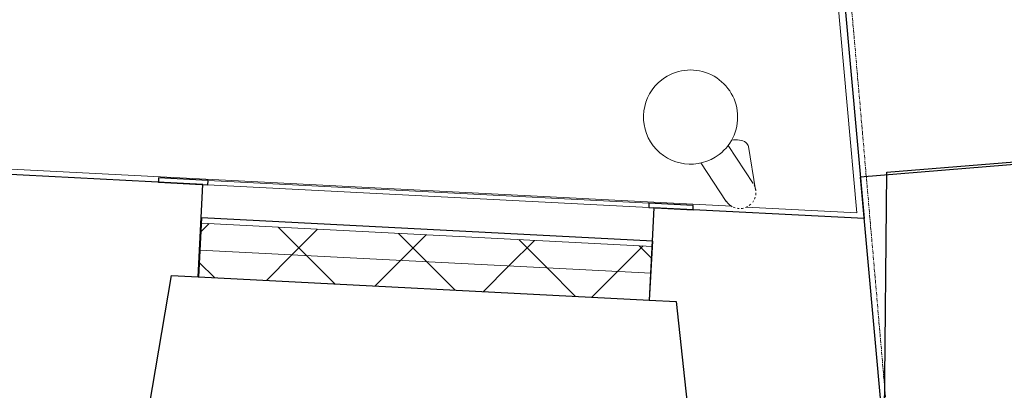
# Model space of a CAD drawing. Header units: millimetres. Extents: x 853417 to 929373, y -433185 to -369260.
# Tile 187 of 228: x 902748 to 906410, y -376846 to -375469. Entities that reach past the tile are written whole.
import ezdxf

# ---------------------------------------------------------------- set-up
doc = ezdxf.new("R2010")
doc.units = ezdxf.units.MM
doc.linetypes.add('Grid Line', pattern=[22.225, 12.7, -3.175, 3.175, -3.175])
for name, color, linetype, lineweight in [('KOKO-GRID', 7, 'Continuous', 9), ('KOKO-WALL', 7, 'Continuous', 9), ('KOKO-WALL-PATT', 7, 'Continuous', 25), ('KOKO_WALL', 7, 'Continuous', 9), ('P-SANR-FIXT', 7, 'Continuous', 9)]:
    doc.layers.add(name, color=color, linetype=linetype, lineweight=lineweight)
pattern_1 = [(45, (463824.66, -1284242.16), (-212.13203, 212.13203), []), (135, (463824.66, -1284242.16), (-212.13203, -212.13203), [])]

# ---------------------------------------------------------------- blocks, each defined once
blk = doc.blocks.new('Ol_olev välissein 21 - fassaadi ehiselemendid-2096201-1 korrus_SA_kunstihanke plaan')
at = {"layer": 'KOKO_WALL'}
for p, q in [((403314.3, 893405.7), (404702.9, 893486.4)), ((403314.3, 893405.7), (404702.9, 893486.4)), ((404702.9, 893486.4), (404668.7, 893076.2)), ((404702.9, 893486.4), (404668.7, 893076.2)), ((404664.2, 893021.8), (404003.7, 885095.6)), ((404664.2, 893021.8), (404003.7, 885095.6))]:
    blk.add_line(p, q, dxfattribs=at)
blk = doc.blocks.new('Ol_olev välissein 5 - VS-02-2537239-1 korrus_SA_kunstihanke plaan')
at = {"layer": 'KOKO-WALL', "lineweight": 25}
for p, q in [((404555.5, 893602.6), (404468.6, 895351.1)), ((405571.5, 893560.8), (404555.5, 893602.6)), ((403332.8, 893431.3), (404725.1, 893512.1)), ((404725.1, 893512.1), (404660.1, 892732.2)), ((405011.3, 892804.6), (405510.7, 892841.3)), ((405002.9, 892703.7), (405011.3, 892804.6)), ((404660.1, 892732.2), (405002.9, 892703.7)), ((404520.6, 891058), (404448.5, 890192.5)), ((404863.4, 891029.5), (404520.6, 891058)), ((404855.1, 890930.5), (404863.4, 891029.5)), ((405340.9, 890832.8), (404855.1, 890930.5))]:
    blk.add_line(p, q, dxfattribs=at)
at = {"layer": 'KOKO_WALL'}
blk.add_line((404522.2, 891077), (404658.5, 892713.2), dxfattribs=at)
blk = doc.blocks.new('vihmaveetoru5 - vihmaveetoru-2624138-1 korrus_SA_kunstihanke plaan')
at = {"layer": 'P-SANR-FIXT'}
for p, q in [((404605.4, 893112.7), (404443.8, 893091)), ((404581.8, 893104.3), (404438.1, 893015.3)), ((404498.6, 892911.6), (404645, 893002.2))]:
    blk.add_line(p, q, dxfattribs=at)
for centre, radius, start, end in [((404613.4, 893053.3), 60, 108.6846, 116.2154), ((404613.4, 893053.3), 60, 93.6846, 101.2154), ((404613.4, 893053.3), 60, 78.6846, 86.2154), ((404613.4, 893053.3), 60, 63.6846, 71.2154), ((404613.4, 893053.3), 60, 51.6422, 56.2154), ((404613.4, 893053.3), 60, 33.6846, 41.2154), ((404613.4, 893053.3), 60, 18.6846, 26.2154), ((404327.9, 892879.4), 175, 35.76, 215.76), ((404613.4, 893053.3), 60, 333.6846, 341.2154), ((404613.4, 893053.3), 60, 348.6846, 356.2154), ((404613.4, 893053.3), 60, 3.6846, 11.2154), ((404613.4, 893053.3), 60, 306.6422, 311.2154), ((404613.4, 893053.3), 60, 321.6422, 326.2154), ((404327.9, 892879.4), 175, 215.76, 35.76)]:
    blk.add_arc(centre, radius, start, end, dxfattribs=at)
for start_param, end_param in [(0.506145, 1.553343), (6.265732, 6.789331)]:
    blk.add_ellipse((404451.8, 893031.6), major_axis=(-8, 59.5), ratio=0.559193, start_param=start_param, end_param=end_param, dxfattribs=at)
for points in [[(404591.3, 893109), (404592.3, 893109.4), (404593.3, 893109.8), (404594.4, 893110.1)], [(404600.9, 893111.9), (404602.4, 893112.3), (404603.9, 893112.5), (404605.4, 893112.7)]]:
    blk.add_open_spline(points, degree=3, dxfattribs=at)
blk.add_open_spline([(404644.1, 893001.7), (404646.4, 893003), (404650.7, 893006), (404658.5, 893013), (404663.2, 893019.4), (404665.8, 893023.9)], degree=3, knots=[-0.1666667, -0.1666667, -0.1666667, -0.1666667, -0.125, -0.0833333, 0, 0, 0, 0], dxfattribs=at)
blk = doc.blocks.new('Ol_olev sisesein 23 - SS-01-3936557-1 korrus_SA_kunstihanke plaan')
at = {"layer": 'KOKO-WALL', "lineweight": 25}
for p, q in [((404507, 894790.3), (404570.9, 893503.1)), ((404570.9, 893503.1), (407498.7, 893673.4))]:
    blk.add_line(p, q, dxfattribs=at)
blk = doc.blocks.new('nišš - nišš-4259130-1 korrus_SA_kunstihanke plaan')
at = {"layer": 'KOKO-WALL', "lineweight": 25}
for p, q in [((404656.7, 892879.1), (404643, 892714.5)), ((404672.2, 892877.8), (404656.7, 892879.1)), ((404658.5, 892713.2), (404672.2, 892877.8)), ((404643, 892714.5), (404658.5, 892713.2)), ((404506.7, 891078.3), (404491.4, 890894.8)), ((404522.2, 891077), (404506.7, 891078.3)), ((404506.9, 890893.5), (404522.2, 891077)), ((404491.4, 890894.8), (404506.9, 890893.5))]:
    blk.add_line(p, q, dxfattribs=at)
at = {"layer": 'KOKO_WALL'}
for p, q in [((404506.7, 891078.3), (404643, 892714.5)), ((404658.5, 892713.2), (404522.2, 891077))]:
    blk.add_line(p, q, dxfattribs=at)

msp = doc.modelspace()

# ---------------------------------------------------------------- hatches: boundary and pattern name
at = {"layer": 'KOKO-WALL-PATT', "lineweight": 9, "true_color": 0x787878}
h = msp.add_hatch(dxfattribs=at)
h.set_pattern_fill('FP_8', color=8, style=0, pattern_type=2)
h.set_pattern_definition(pattern_1)
h.paths.add_polyline_path([(905096.4, -376411.5), (905101.5, -376311.6), (903423.7, -376225.2), (903418.6, -376325.1), (904323.5, -376371.7)], flags=0)
h = msp.add_hatch(dxfattribs=at)
h.set_pattern_fill('FP_8', color=8, style=0, pattern_type=2)
h.set_pattern_definition(pattern_1)
h.paths.add_polyline_path([(905091.2, -376511.3), (905096.4, -376411.5), (903418.6, -376325.1), (903413.5, -376425), (904323.5, -376471.8)], flags=0)

# ---------------------------------------------------------------- linework, layer by layer
at = {"layer": 'KOKO-GRID', "linetype": 'Grid Line'}
msp.add_line((909354.2, -415639), (905465, -371106.9), dxfattribs=at)
at = {"layer": 'KOKO-WALL', "lineweight": 25}
for p, q in [((903424.8, -376205.3), (903413.5, -376425)), ((905102.6, -376291.6), (903424.8, -376205.3)), ((905091.2, -376511.3), (905102.6, -376291.6)), ((903413.5, -376425), (905091.2, -376511.3))]:
    msp.add_line(p, q, dxfattribs=at)
at = {"layer": 'KOKO-WALL'}
for p, q in [((903423.7, -376225.2), (905101.5, -376311.6)), ((903418.6, -376325.1), (905096.4, -376411.5))]:
    msp.add_line(p, q, dxfattribs=at)

# ---------------------------------------------------------------- block references
at = {"layer": 'KOKO_WALL', "rotation": 271.815909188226}
for name in ['Ol_olev välissein 5 - VS-02-2537239-1 korrus_SA_kunstihanke plaan', 'Ol_olev välissein 21 - fassaadi ehiselemendid-2096201-1 korrus_SA_kunstihanke plaan', 'Ol_olev sisesein 23 - SS-01-3936557-1 korrus_SA_kunstihanke plaan', 'nišš - nišš-4259130-1 korrus_SA_kunstihanke plaan']:
    msp.add_blockref(name, (0, 0), dxfattribs=at)
at = {"layer": 'P-SANR-FIXT', "rotation": 271.815909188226}
msp.add_blockref('vihmaveetoru5 - vihmaveetoru-2624138-1 korrus_SA_kunstihanke plaan', (0, 0), dxfattribs=at)

doc.saveas('drawing.dxf')
